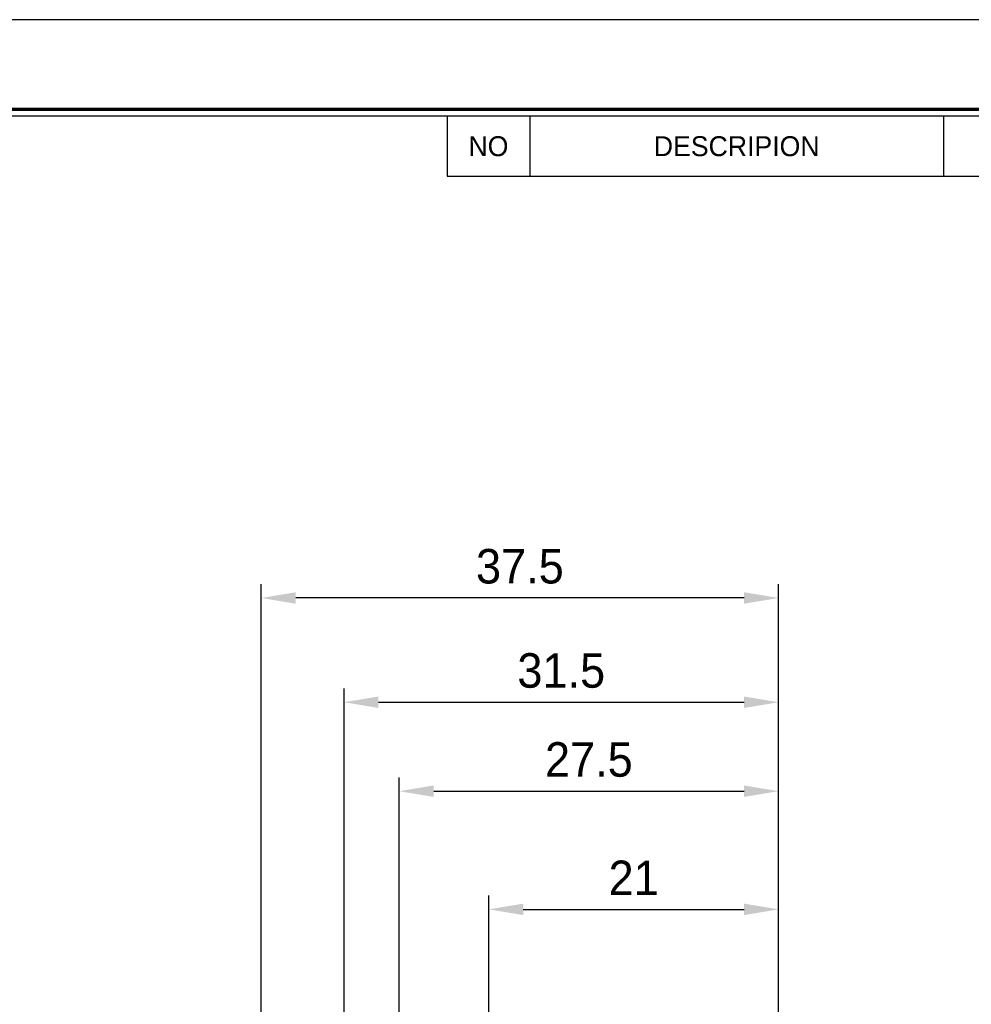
# Model space of a CAD drawing. Header units: millimetres. Extents: x -363 to 1072, y 1435 to 2763.
# Tile 11 of 15: x 352 to 421, y 2692 to 2763. Entities that reach past the tile are written whole.
import ezdxf
from ezdxf.enums import TextEntityAlignment as Align

# ---------------------------------------------------------------- set-up
doc = ezdxf.new("R2010")
doc.units = ezdxf.units.MM
doc.header["$LTSCALE"] = 5
doc.layers.add('가는실선', color=1, linetype='Continuous')
doc.layers.add('외형선', color=3, linetype='Continuous')
doc.styles.add('치수문자', font='gulim.ttc')
doc.dimstyles.new('1', dxfattribs={"dimtxt": 2.5, "dimasz": 2.5, "dimexe": 1, "dimexo": 1, "dimgap": 1, "dimtad": 1, "dimdec": 3, "dimdsep": 46, "dimtxsty": '치수문자', "dimcen": 2.5, "dimclrd": 5, "dimclre": 5, "dimazin": 2, "dimtfac": 1, "dimtdec": 3, "dimtmove": 0, "dimatfit": 3, "dimfxl": 1, "dimtzin": 0, "dimarcsym": 0})

# ---------------------------------------------------------------- blocks, each defined once
blk = doc.blocks.new('A4도각')
at = {"layer": '가는실선'}
for p, q in [((196, 203), (196, 198.668)), ((226, 203), (226, 198.668)), ((190, 198.668), (290, 198.668))]:
    blk.add_line(p, q, dxfattribs=at)
at = {"layer": '외형선'}
blk.add_line((190, 203), (190, 198.668), dxfattribs=at)
at = {"layer": '외형선', "color": 0}
blk.add_lwpolyline([(297, 210), (0, 210), (0, 0), (297, 0)], close=True, dxfattribs=at)
at = {"layer": '외형선', "const_width": 0.25}
blk.add_lwpolyline([(290.5, 6.5), (290.5, 203.5), (10, 203.5), (10, 6.5)], close=True, dxfattribs=at)
at = {"layer": '외형선'}
blk.add_lwpolyline([(290, 7), (290, 203), (10.5, 203), (10.5, 7)], close=True, dxfattribs=at)
at = {"color": 3}
for tag, height, p in [('REASONOFREVISIONS', 1.25, (88.5, 15.75)), ('REVISIONER', 1.25, (114.5, 15.75)), ('CHECKER', 1.25, (127.5, 15.75)), ('REVISIONDATE', 1.25, (140.5, 15.75)), ('HEATTREAT', 0.8, (153.5, 14)), ('SCALE', 1.5, (257.25, 10.25)), ('DATE', 1.5, (281.75, 10.25)), ('APRROVEDFINISH', 0.8, (153.5, 8.8))]:
    blk.add_attdef(tag, text='', height=height, dxfattribs=at).set_placement(p, align=Align.MIDDLE_CENTER)
for tag, p in [('필렛', (179.25, 10.9)), ('모따기', (179.25, 8.3))]:
    blk.add_attdef(tag, text='', height=1.15, dxfattribs=at).set_placement(p, align=Align.MIDDLE_LEFT)
at = {"layer": '외형선'}
for s, p in [('NO', (193, 200.834)), ('DESCRIPION', (211, 200.834))]:
    blk.add_text(s, height=1.444, dxfattribs=at).set_placement(p, align=Align.MIDDLE_CENTER)
for tag, height, p in [('APPROVED', 1.5, (219.75, 30.833)), ('도면타이틀', 5, (265.5, 26.5)), ('CHECKED', 1.5, (219.75, 26.5)), ('DRAWED', 1.5, (219.75, 22.167)), ('도면번호', 2.5, (270.25, 16.75)), ('도면SIZE', 2, (237.761, 11.444))]:
    blk.add_attdef(tag, text='', height=height, dxfattribs=at).set_placement(p, align=Align.MIDDLE_CENTER)
blk = doc.blocks.new('*D54')
at = {"layer": 'Defpoints', "color": 0}
for p in [(406.841, 2698.689), (385.841, 2687.964), (406.841, 2687.964)]:
    blk.add_point(p, dxfattribs=at)
at = {"layer": '외형선', "color": 5, "lineweight": -2}
for p, q in [((385.841, 2688.964), (385.841, 2699.689)), ((406.841, 2688.964), (406.841, 2699.689)), ((388.341, 2698.689), (404.341, 2698.689))]:
    blk.add_line(p, q, dxfattribs=at)
at = {"layer": '외형선', "color": 5}
for points in [[(388.341, 2699.105), (388.341, 2698.272), (385.841, 2698.689)], [(404.341, 2698.272), (404.341, 2699.105), (406.841, 2698.689)]]:
    blk.add_solid(points, dxfattribs=at)
at = {"layer": '외형선', "color": 0, "insert": (396.341, 2700.973), "char_height": 2.5, "attachment_point": 5, "style": '치수문자'}
blk.add_mtext('21', dxfattribs=at)
blk = doc.blocks.new('*D55')
at = {"layer": 'Defpoints', "color": 0}
for p in [(406.841, 2707.252), (379.341, 2690.064), (406.841, 2687.964)]:
    blk.add_point(p, dxfattribs=at)
at = {"layer": '외형선', "color": 5, "lineweight": -2}
for p, q in [((379.341, 2691.064), (379.341, 2708.252)), ((406.841, 2688.964), (406.841, 2708.252)), ((381.841, 2707.252), (404.341, 2707.252))]:
    blk.add_line(p, q, dxfattribs=at)
at = {"layer": '외형선', "color": 5}
for points in [[(381.841, 2707.668), (381.841, 2706.835), (379.341, 2707.252)], [(404.341, 2706.835), (404.341, 2707.668), (406.841, 2707.252)]]:
    blk.add_solid(points, dxfattribs=at)
at = {"layer": '외형선', "color": 0, "insert": (393.091, 2709.535), "char_height": 2.5, "attachment_point": 5, "style": '치수문자'}
blk.add_mtext('27.5', dxfattribs=at)
blk = doc.blocks.new('*D56')
at = {"layer": 'Defpoints', "color": 0}
for p in [(406.841, 2713.699), (375.341, 2690.064), (406.841, 2687.964)]:
    blk.add_point(p, dxfattribs=at)
at = {"layer": '외형선', "color": 5, "lineweight": -2}
for p, q in [((375.341, 2691.064), (375.341, 2714.699)), ((406.841, 2688.964), (406.841, 2714.699)), ((377.841, 2713.699), (404.341, 2713.699))]:
    blk.add_line(p, q, dxfattribs=at)
at = {"layer": '외형선', "color": 5}
for points in [[(377.841, 2714.115), (377.841, 2713.282), (375.341, 2713.699)], [(404.341, 2713.282), (404.341, 2714.115), (406.841, 2713.699)]]:
    blk.add_solid(points, dxfattribs=at)
at = {"layer": '외형선', "color": 0, "insert": (391.091, 2715.984), "char_height": 2.5, "attachment_point": 5, "style": '치수문자'}
blk.add_mtext('31.5', dxfattribs=at)
blk = doc.blocks.new('*D57')
at = {"layer": 'Defpoints', "color": 0}
for p in [(369.341, 2721.253), (369.341, 2688.414), (406.841, 2687.964)]:
    blk.add_point(p, dxfattribs=at)
at = {"layer": '외형선', "color": 5, "lineweight": -2}
for p, q in [((369.341, 2689.414), (369.341, 2722.253)), ((406.841, 2688.964), (406.841, 2722.253)), ((404.341, 2721.253), (371.841, 2721.253))]:
    blk.add_line(p, q, dxfattribs=at)
at = {"layer": '외형선', "color": 5}
for points in [[(371.841, 2721.669), (371.841, 2720.836), (369.341, 2721.253)], [(404.341, 2720.836), (404.341, 2721.669), (406.841, 2721.253)]]:
    blk.add_solid(points, dxfattribs=at)
at = {"layer": '외형선', "color": 0, "insert": (388.091, 2723.536), "char_height": 2.5, "attachment_point": 5, "style": '치수문자'}
blk.add_mtext('37.5', dxfattribs=at)

msp = doc.modelspace()

# ---------------------------------------------------------------- block references
at = {"color": 0}
msp.add_blockref('A4도각', (192.8098, 2553.1571), dxfattribs=at)

# ---------------------------------------------------------------- dimensions: what is measured, and where the dimension line sits
at = {"layer": '외형선', "color": 0}
for base, p1, p2, picture, middle in [((369.3414, 2721.2526), (406.8414, 2687.9641), (369.3414, 2688.4141), '*D57', (388.0914, 2723.5359)), ((406.8414, 2713.6988), (375.3414, 2690.0641), (406.8414, 2687.9641), '*D56', (391.0914, 2715.9837)), ((406.8414, 2707.2516), (379.3414, 2690.0641), (406.8414, 2687.9641), '*D55', (393.0914, 2709.5348)), ((406.8414, 2698.6885), (385.8414, 2687.9641), (406.8414, 2687.9641), '*D54', (396.3414, 2700.9735))]:
    dim = msp.add_linear_dim(base=base, p1=p1, p2=p2, dimstyle='1', dxfattribs=at)
    dim.commit()
    dim.dimension.update_dxf_attribs({"geometry": picture, "text_midpoint": middle})

doc.saveas('drawing.dxf')
